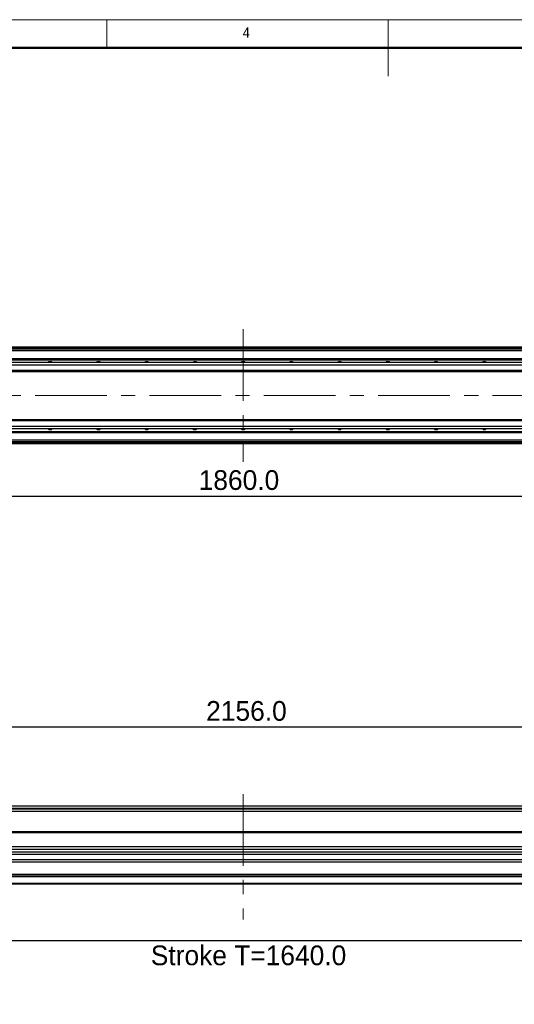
# Model space of a CAD drawing. Header units: millimetres. Extents: x 35 to 2924, y 35 to 2044.
# Tile 6 of 9: x 1012 to 1627, y 821 to 2044. Entities that reach past the tile are written whole.
import ezdxf

# ---------------------------------------------------------------- set-up
doc = ezdxf.new("R2010")
doc.units = ezdxf.units.MM
doc.header["$LTSCALE"] = 7
doc.header["$PDSIZE"] = -1
doc.linetypes.add('CENTERX2', pattern=[20.32, 12.7, -2.54, 2.54, -2.54])
doc.layers.add('DIMNS', color=7, linetype='Continuous')
doc.styles.add('SLDTEXTSTYLE1', font='Gothic.ttf', dxfattribs={"width": 0.913})
doc.styles.add('SLDTEXTSTYLE9', font='txt')
doc.dimstyles.new('SLDDIMSTYLE0', dxfattribs={"dimtxt": 24.5, "dimasz": 14, "dimexe": 0, "dimexo": 0.0625, "dimgap": 6.125, "dimtad": 2, "dimdec": 1, "dimrnd": 1e-09, "dimzin": 4, "dimdsep": 46, "dimtxsty": 'SLDTEXTSTYLE9', "dimsah": 1, "dimcen": 0.09, "dimadec": 0, "dimazin": 1, "dimtfac": 1, "dimtdec": 1, "dimtofl": 0, "dimtmove": 0, "dimatfit": 3, "dimfxl": 0, "dimfrac": 2, "dimtolj": 1, "dimtzin": 12, "dimarcsym": 0})

# ---------------------------------------------------------------- blocks, each defined once
blk = doc.blocks.new('_D')
at = {"layer": 'DIMNS'}
for p, q in [((211.7, 1046.3), (211.7, 1172.3)), ((211.7, 1165.3), (2367.7, 1165.3)), ((2367.7, 1046.3), (2367.7, 1172.3))]:
    blk.add_line(p, q, dxfattribs=at)
for points in [[(211.7, 1165.3), (225.7, 1163.2), (225.7, 1167.4)], [(2367.7, 1165.3), (2353.7, 1167.4), (2353.7, 1163.2)]]:
    blk.add_solid(points, dxfattribs=at)
at = {"layer": 'DIMNS', "insert": (1243.7, 1197.5), "char_height": 24.5, "attachment_point": 1, "style": 'SLDTEXTSTYLE9'}
blk.add_mtext('2156.0', dxfattribs=at)
blk = doc.blocks.new('_D_4')
at = {"layer": 'Defpoints', "color": 0}
for p in [(453.2, 1037.9), (2093.2, 1034.4), (2093.2, 899.9)]:
    blk.add_point(p, dxfattribs=at)
at = {"layer": 'DIMNS', "color": 0, "lineweight": -2}
for p, q in [((453.2, 1037.9), (453.2, 899.9)), ((2093.2, 1034.4), (2093.2, 899.9)), ((467.2, 899.9), (2079.2, 899.9))]:
    blk.add_line(p, q, dxfattribs=at)
at = {"layer": 'DIMNS', "color": 0}
for points in [[(467.2, 902.3), (467.2, 897.6), (453.2, 899.9)], [(2079.2, 902.3), (2079.2, 897.6), (2093.2, 899.9)]]:
    blk.add_solid(points, dxfattribs=at)
at = {"layer": 'DIMNS', "color": 0, "insert": (1296.4, 893.8), "char_height": 24.5, "attachment_point": 2, "style": 'SLDTEXTSTYLE9'}
blk.add_mtext('\\A1;Stroke T=1640.0', dxfattribs=at)
blk = doc.blocks.new('_D_35')
at = {"layer": 'DIMNS'}
for p, q in [((359.7, 1467.1), (359.7, 1445.2)), ((2219.7, 1467.1), (2219.7, 1445.2)), ((359.7, 1452.2), (2219.7, 1452.2))]:
    blk.add_line(p, q, dxfattribs=at)
for points in [[(359.7, 1452.2), (373.7, 1450.1), (373.7, 1454.3)], [(2219.7, 1452.2), (2205.7, 1454.3), (2205.7, 1450.1)]]:
    blk.add_solid(points, dxfattribs=at)
at = {"layer": 'DIMNS', "insert": (1234.4, 1484.3), "char_height": 24.5, "attachment_point": 1, "style": 'SLDTEXTSTYLE9'}
blk.add_mtext('1860.0', dxfattribs=at)

msp = doc.modelspace()

# ---------------------------------------------------------------- linework, layer by layer
at = {"color": 7, "linetype": 'Continuous', "lineweight": 18}
for p, q in [((2905, 2044), (35, 2044)), ((1120, 2009), (1120, 2044)), ((1470, 2044), (1470, 1974)), ((70, 2009), (2870, 2009))]:
    msp.add_line(p, q, dxfattribs=at)
at = {"color": 7, "linetype": 'Continuous', "lineweight": 50}
msp.add_line((2870, 2009), (70, 2009), dxfattribs=at)
at = {"color": 7, "linetype": 'Continuous', "lineweight": 25}
for p, q in [((2151.69, 1636.98), (427.69, 1636.98)), ((427.69, 1636.78), (2151.69, 1636.78)), ((427.69, 1636.58), (2151.69, 1636.58)), ((427.69, 1636.48), (2151.69, 1636.48)), ((2151.69, 1634.49), (427.69, 1634.49)), ((2335.19, 1617.98), (244.69, 1617.98)), ((2335.69, 1614.98), (244.69, 1614.98)), ((454.69, 1622.99), (2124.69, 1622.99)), ((454.69, 1622.7), (2124.69, 1622.7)), ((454.69, 1621.8), (2124.69, 1621.8)), ((454.69, 1621.5), (2124.69, 1621.5)), ((2335.69, 1607.98), (244.69, 1607.98)), ((244.69, 1606.98), (2335.69, 1606.98)), ((2335.69, 1546.98), (244.69, 1546.98)), ((244.69, 1545.98), (2335.69, 1545.98)), ((244.69, 1538.98), (2335.69, 1538.98)), ((244.69, 1535.98), (2335.19, 1535.98)), ((454.69, 1532.46), (2124.69, 1532.46)), ((454.69, 1532.17), (2124.69, 1532.17)), ((454.69, 1531.27), (2124.69, 1531.27)), ((454.69, 1530.98), (2124.69, 1530.98)), ((2121.19, 1519.48), (460.19, 1519.48)), ((2121.19, 1516.98), (460.19, 1516.98)), ((244.69, 1067.28), (2335.69, 1067.28)), ((460.19, 1060.78), (2121.19, 1060.78)), ((2093.19, 1034.93), (369.69, 1034.93)), ((2179.69, 1016.48), (399.69, 1016.48)), ((2355.69, 1009.56), (223.69, 1009.56)), ((2355.69, 1006.96), (223.69, 1006.96)), ((2179.69, 1013.08), (399.69, 1013.08)), ((2355.69, 1000.03), (223.69, 1000.03)), ((2355.69, 997.43), (223.69, 997.43)), ((2355.69, 981.93), (223.69, 981.93)), ((2355.69, 979.93), (223.69, 979.93)), ((2355.69, 978.93), (223.69, 978.93)), ((2355.69, 970.93), (223.69, 970.93)), ((2355.69, 969.93), (223.69, 969.93))]:
    msp.add_line(p, q, dxfattribs=at)
at = {"color": 8, "linetype": 'Continuous', "lineweight": 25}
for p, q in [((2151.69, 1635.98), (427.69, 1635.98)), ((2124.69, 1632.49), (454.69, 1632.49)), ((2124.69, 1521.48), (454.69, 1521.48)), ((2121.19, 1517.98), (460.19, 1517.98)), ((454.69, 1064.28), (2124.69, 1064.28)), ((454.69, 1063.78), (2124.69, 1063.78)), ((2093.69, 1033.93), (369.69, 1033.93))]:
    msp.add_line(p, q, dxfattribs=at)
at = {"color": 7, "linetype": 'Continuous', "lineweight": 25}
for centre, start, end in [((1049.69, 1615.49), 41.71072, 138.28928), ((1109.69, 1615.49), 41.71072, 138.28928), ((1169.69, 1615.49), 41.71072, 138.28928), ((1229.69, 1615.49), 41.71072, 138.28928), ((1289.69, 1615.49), 41.71072, 138.28928), ((1349.69, 1615.49), 41.71072, 138.28928), ((1409.69, 1615.49), 41.71072, 138.28928), ((1469.69, 1615.49), 41.71072, 138.28928), ((1529.69, 1615.49), 41.71072, 138.28928), ((1589.69, 1615.49), 41.71072, 138.28928), ((1049.69, 1538.48), 221.71072, 318.28928), ((1109.69, 1538.48), 221.71072, 318.28928), ((1169.69, 1538.48), 221.71072, 318.28928), ((1229.69, 1538.48), 221.71072, 318.28928), ((1289.69, 1538.48), 221.71072, 318.28928), ((1349.69, 1538.48), 221.71072, 318.28928), ((1409.69, 1538.48), 221.71072, 318.28928), ((1469.69, 1538.48), 221.71072, 318.28928), ((1529.69, 1538.48), 221.71072, 318.28928), ((1589.69, 1538.48), 221.71072, 318.28928)]:
    msp.add_arc(centre, 3.75, start, end, dxfattribs=at)
at = {"layer": 'DIMNS', "linetype": 'CENTERX2', "lineweight": 18}
for p, q in [((1289.69, 1659.43), (1289.69, 1494.53)), ((2400.14, 1576.98), (179.24, 1576.98)), ((1289.69, 1081.88), (1289.69, 926.28))]:
    msp.add_line(p, q, dxfattribs=at)

# ---------------------------------------------------------------- texts
at = {"color": 7, "linetype": 'Continuous', "lineweight": 0, "insert": (1289.17, 2034.52), "char_height": 12.96, "attachment_point": 1, "style": 'SLDTEXTSTYLE1'}
msp.add_mtext('4', dxfattribs=at)

# ---------------------------------------------------------------- dimensions: what is measured, and where the dimension line sits
at = {"layer": 'DIMNS'}
for base, p1, p2, picture, middle in [((2219.69, 1452.18), (359.69, 1476.03), (2219.69, 1476.03), '_D_35', (1282.31, 1452.18)), ((2367.69, 1165.31), (211.69, 1037.43), (2367.69, 1037.43), '_D', (1291.6, 1165.31))]:
    dim = msp.add_linear_dim(base=base, p1=p1, p2=p2, dimstyle='SLDDIMSTYLE0', dxfattribs=at)
    dim.commit()
    dim.dimension.update_dxf_attribs({"geometry": picture, "text_midpoint": middle, "dimtype": 160})
dim = msp.add_linear_dim(base=(2093.19, 899.93), p1=(453.19, 1037.93), p2=(2093.19, 1034.43), text='Stroke T=<>', dimstyle='SLDDIMSTYLE0', dxfattribs=at)
dim.commit()
dim.dimension.update_dxf_attribs({"geometry": '_D_4', "text_midpoint": (1296.36, 899.93), "dimtype": 160})

doc.saveas('drawing.dxf')
